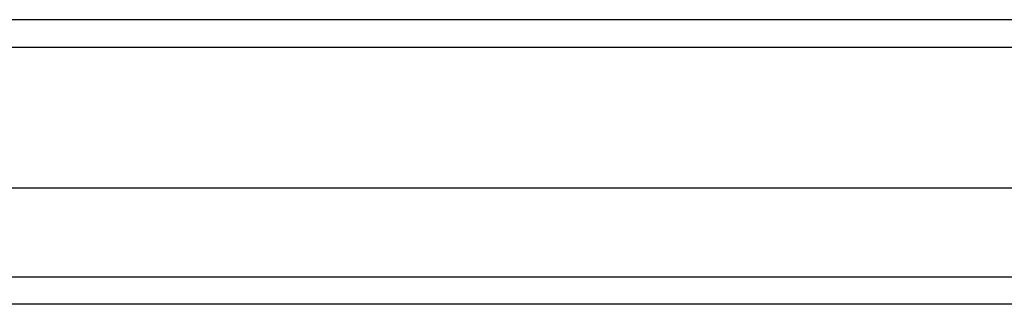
# Model space of a CAD drawing. Header units: inches. Extents: x 10.4 to 91.7, y 6.5 to 62.3.
# Tile 26 of 54: x 50.1 to 53.1, y 46.3 to 47.1. Entities that reach past the tile are written whole.
import ezdxf

# ---------------------------------------------------------------- set-up
doc = ezdxf.new("R2010")
doc.units = ezdxf.units.IN
doc.header["$MEASUREMENT"] = 0
doc.layers.add('Visible Edges(ANSI)', color=7, linetype='Continuous', lineweight=25)
doc.layers.add('Visible Tangent Edges(ANSI)', color=7, linetype='Continuous', lineweight=25)

msp = doc.modelspace()

# ---------------------------------------------------------------- linework, layer by layer
at = {"layer": 'Visible Edges(ANSI)'}
for p, q in [((59.0282, 47.1332), (47.1962, 47.1332)), ((47.8208, 46.6213), (58.4035, 46.6213)), ((58.215, 46.267), (48.0093, 46.267))]:
    msp.add_line(p, q, dxfattribs=at)
at = {"layer": 'Visible Tangent Edges(ANSI)'}
for p, q in [((47.1962, 47.0492), (59.0282, 47.0492)), ((47.8943, 46.351), (58.33, 46.351))]:
    msp.add_line(p, q, dxfattribs=at)

doc.saveas('drawing.dxf')
